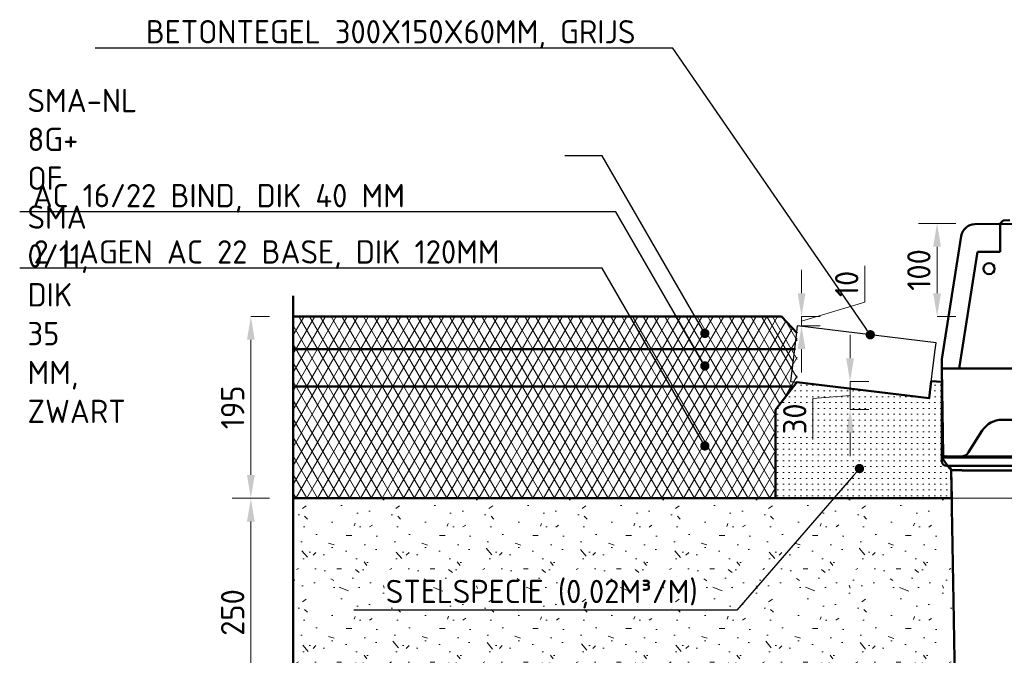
# Model space of a CAD drawing. Header units: metres. Extents: x 92403 to 95147, y 464428 to 465602.
# Tile 202 of 256: x 92579.51 to 92580.566, y 465102.984 to 465103.666. Entities that reach past the tile are written whole.
import ezdxf
from ezdxf import colors
from ezdxf.entities.mleader import LeaderData, LeaderLine
from ezdxf.math import Vec2, Vec3

# ---------------------------------------------------------------- set-up
doc = ezdxf.new("R2010")
doc.units = ezdxf.units.M
for name, pattern in [('HIDDEN', [2.373, 1.58, -0.7929999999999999]), ('NLCS-HIDDEN', [4, 2, -2]), ('VW-1-1_STREEP', [2, 1, -1]), ('XX-PROJECTGRENS', [18, 12, -3, 0, -3])]:
    doc.linetypes.add(name, pattern=pattern)
doc.layers.get('0').update_dxf_attribs({"linetype": 'CONTINUOUS'})
doc.layers.get('Defpoints').update_dxf_attribs({"linetype": 'CONTINUOUS'})
for name, color, linetype, lineweight in [('N-WE-GW-GROND_ZAND-AD', 7, 'CONTINUOUS', 18), ('N-WE-KG-PROJECTGRENS-GD', 7, 'XX-PROJECTGRENS', 50), ('N-WE-VH-GOOT-GN', 170, 'NLCS-HIDDEN', 25), ('N-WE-VH-VERHARDING_ASFALT-AD', 252, 'CONTINUOUS', 18), ('N-WE-VH-VERHARDING_ASFALT-AD-10', 252, 'CONTINUOUS', 18), ('N-WE-VH-VERHARDING_ASFALT-GD', 252, 'CONTINUOUS', 50), ('N-WE-VH-VERHARDING_ASFALT-T25', 7, 'CONTINUOUS', 25), ('N-WE-VH-VERHARDING_BETON_SCHRAAL-GD', 252, 'CONTINUOUS', 50), ('N-WE-VH-VERHARDING_BETON_SCHRAAL-T25', 7, 'CONTINUOUS', 25), ('N-WE-VH-VERHARDING_FUNDERING-AD-10', 252, 'CONTINUOUS', 18), ('N-WE-VH-VERHARDING_FUNDERING_ZANDCEMENTSTABILISATIE-GD', 252, 'CONTINUOUS', 50), ('N-WE-VW-MARKERING_LANGS_STREEP_11-G', 7, 'VW-1-1_STREEP', 13), ('N-XX-RI-HWA_KOLK_TROTTOIRKOLK-GD', 150, 'CONTINUOUS', 50), ('X-XX-AL-VERWIJZING_DETAIL-M', 7, 'CONTINUOUS', 18)]:
    doc.layers.add(name, color=color, linetype=linetype, lineweight=lineweight)
doc.styles.add('NLCS-ISO-M10-T25', font='NLCS-ISO.ttf', dxfattribs={"height": 0.025})
doc.dimstyles.new('NLCS-M10-T25-PIJL_L2_H1', dxfattribs={"dimscale": 0.01, "dimtxt": 2.5, "dimasz": 2.5, "dimexe": 2, "dimexo": 2, "dimgap": 0.7, "dimtad": 1, "dimzin": 0, "dimdsep": 46, "dimtxsty": 'NLCS-ISO-M10-T25', "dimcen": 2.5, "dimdle": 2, "dimclrd": 256, "dimclre": 256, "dimclrt": 7, "dimadec": 1, "dimazin": 0, "dimtfac": 1, "dimtdec": 3, "dimtofl": 0, "dimtmove": 1, "dimatfit": 0, "dimfxl": 2, "dimfxlon": 1, "dimtfillclr": 256, "dimtolj": 1, "dimtzin": 0, "dimlwd": -1, "dimlwe": -1, "dimarcsym": 0})

# ---------------------------------------------------------------- blocks, each defined once
blk = doc.blocks.new('*D572')
at = {"layer": 'Defpoints', "color": 0, "transparency": 16777216}
for p in [(92579.803631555, 465103.1526578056), (92579.75824700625, 465102.9076578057), (92579.803631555, 465102.9076578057)]:
    blk.add_point(p, dxfattribs=at)
at = {"layer": 'X-XX-AL-VERWIJZING_DETAIL-M', "transparency": 16777216}
for p, q in [((92579.77824700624, 465103.1526578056), (92579.73824700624, 465103.1526578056)), ((92579.75824700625, 465103.1276578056), (92579.75824700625, 465102.9326578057)), ((92579.77824700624, 465102.9076578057), (92579.73824700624, 465102.9076578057))]:
    blk.add_line(p, q, dxfattribs=at)
for points in [[(92579.75408033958, 465103.1276578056), (92579.76241367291, 465103.1276578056), (92579.75824700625, 465103.1526578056)], [(92579.75408033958, 465102.9326578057), (92579.76241367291, 465102.9326578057), (92579.75824700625, 465102.9076578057)]]:
    blk.add_solid(points, dxfattribs=at)
at = {"layer": 'X-XX-AL-VERWIJZING_DETAIL-M', "color": 7, "transparency": 16777216, "insert": (92579.73874700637, 465103.0301578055), "char_height": 0.025, "attachment_point": 5, "rotation": 90, "style": 'NLCS-ISO-M10-T25'}
blk.add_mtext('\\A1;250', dxfattribs=at)
blk = doc.blocks.new('*D573')
at = {"layer": 'Defpoints', "color": 0, "transparency": 16777216}
for p in [(92580.40102444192, 465103.2778228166), (92580.40102444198, 465103.2778228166), (92580.40102444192, 465103.2478228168)]:
    blk.add_point(p, dxfattribs=at)
at = {"layer": 'X-XX-AL-VERWIJZING_DETAIL-M', "transparency": 16777216}
for p, q in [((92580.40102444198, 465103.3028228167), (92580.40102444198, 465103.3278228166)), ((92580.40102444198, 465103.2778228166), (92580.42102444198, 465103.2778228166)), ((92580.40102444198, 465103.2478228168), (92580.40102444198, 465103.2778228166)), ((92580.40102444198, 465103.2628228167), (92580.36121423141, 465103.2598354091)), ((92580.36121423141, 465103.2598354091), (92580.36121423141, 465103.2158354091)), ((92580.40102444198, 465103.2478228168), (92580.42102444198, 465103.2478228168)), ((92580.40102444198, 465103.2228228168), (92580.40102444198, 465103.1978228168))]:
    blk.add_line(p, q, dxfattribs=at)
for points in [[(92580.39685777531, 465103.3028228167), (92580.40519110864, 465103.3028228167), (92580.40102444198, 465103.2778228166)], [(92580.39685777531, 465103.2228228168), (92580.40519110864, 465103.2228228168), (92580.40102444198, 465103.2478228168)]]:
    blk.add_solid(points, dxfattribs=at)
at = {"layer": 'X-XX-AL-VERWIJZING_DETAIL-M', "color": 7, "transparency": 16777216, "insert": (92580.34171423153, 465103.2378354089), "char_height": 0.025, "attachment_point": 5, "rotation": 90, "style": 'NLCS-ISO-M10-T25'}
blk.add_mtext('\\A1;30', dxfattribs=at)
blk = doc.blocks.new('*D574')
at = {"layer": 'Defpoints', "color": 0, "transparency": 16777216}
for p in [(92580.3489490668, 465103.3476578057), (92580.34894906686, 465103.3476578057), (92580.3489490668, 465103.3376578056)]:
    blk.add_point(p, dxfattribs=at)
at = {"layer": 'X-XX-AL-VERWIJZING_DETAIL-M', "transparency": 16777216}
for p, q in [((92580.41694906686, 465103.3630578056), (92580.41694906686, 465103.4020578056)), ((92580.34894906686, 465103.3726578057), (92580.34894906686, 465103.3976578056)), ((92580.34894906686, 465103.3426578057), (92580.41694906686, 465103.3630578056)), ((92580.34894906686, 465103.3476578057), (92580.36894906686, 465103.3476578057)), ((92580.34894906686, 465103.3376578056), (92580.34894906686, 465103.3476578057)), ((92580.34894906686, 465103.3376578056), (92580.36894906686, 465103.3376578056)), ((92580.34894906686, 465103.3126578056), (92580.34894906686, 465103.2876578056))]:
    blk.add_line(p, q, dxfattribs=at)
for points in [[(92580.34478240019, 465103.3726578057), (92580.35311573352, 465103.3726578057), (92580.34894906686, 465103.3476578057)], [(92580.34478240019, 465103.3126578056), (92580.35311573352, 465103.3126578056), (92580.34894906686, 465103.3376578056)]]:
    blk.add_solid(points, dxfattribs=at)
at = {"layer": 'X-XX-AL-VERWIJZING_DETAIL-M', "color": 7, "transparency": 16777216, "insert": (92580.39744906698, 465103.3825578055), "char_height": 0.025, "attachment_point": 5, "rotation": 90, "style": 'NLCS-ISO-M10-T25'}
blk.add_mtext('\\A1;10', dxfattribs=at)
blk = doc.blocks.new('*D575')
at = {"layer": 'Defpoints', "color": 0, "transparency": 16777216}
for p in [(92580.49435529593, 465103.4475237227), (92580.56212767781, 465103.4475237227), (92580.49435529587, 465103.3476578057)]:
    blk.add_point(p, dxfattribs=at)
at = {"layer": 'X-XX-AL-VERWIJZING_DETAIL-M', "transparency": 16777216}
for p, q in [((92580.51435529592, 465103.4475237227), (92580.47435529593, 465103.4475237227)), ((92580.49435529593, 465103.3726578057), (92580.49435529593, 465103.4225237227)), ((92580.49435529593, 465103.3476578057), (92580.51435529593, 465103.3476578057))]:
    blk.add_line(p, q, dxfattribs=at)
for points in [[(92580.49018862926, 465103.4225237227), (92580.4985219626, 465103.4225237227), (92580.49435529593, 465103.4475237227)], [(92580.49018862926, 465103.3726578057), (92580.4985219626, 465103.3726578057), (92580.49435529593, 465103.3476578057)]]:
    blk.add_solid(points, dxfattribs=at)
at = {"layer": 'X-XX-AL-VERWIJZING_DETAIL-M', "color": 7, "transparency": 16777216, "insert": (92580.47485529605, 465103.3975907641), "char_height": 0.025, "attachment_point": 5, "rotation": 90, "style": 'NLCS-ISO-M10-T25'}
blk.add_mtext('\\A1;100', dxfattribs=at)
blk = doc.blocks.new('*D576')
at = {"layer": 'Defpoints', "color": 0, "transparency": 16777216}
for p in [(92579.75824700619, 465103.3476578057), (92579.75824700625, 465103.3476578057), (92579.75824700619, 465103.1526578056)]:
    blk.add_point(p, dxfattribs=at)
at = {"layer": 'X-XX-AL-VERWIJZING_DETAIL-M', "transparency": 16777216}
for p, q in [((92579.75824700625, 465103.3476578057), (92579.77824700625, 465103.3476578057)), ((92579.75824700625, 465103.1776578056), (92579.75824700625, 465103.3226578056)), ((92579.75824700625, 465103.1526578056), (92579.77824700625, 465103.1526578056))]:
    blk.add_line(p, q, dxfattribs=at)
for points in [[(92579.75408033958, 465103.3226578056), (92579.76241367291, 465103.3226578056), (92579.75824700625, 465103.3476578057)], [(92579.75408033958, 465103.1776578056), (92579.76241367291, 465103.1776578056), (92579.75824700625, 465103.1526578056)]]:
    blk.add_solid(points, dxfattribs=at)
at = {"layer": 'X-XX-AL-VERWIJZING_DETAIL-M', "color": 7, "transparency": 16777216, "insert": (92579.73874700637, 465103.2501578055), "char_height": 0.025, "attachment_point": 5, "rotation": 90, "style": 'NLCS-ISO-M10-T25'}
blk.add_mtext('\\A1;195', dxfattribs=at)
blk = doc.blocks.new('_Dot')
at = {"color": 0, "linetype": 'ByBlock', "lineweight": -2}
blk.add_line((-0.5, 0), (-1, 0), dxfattribs=at)
at = {"color": 0, "linetype": 'ByBlock', "const_width": 0.5}
blk.add_lwpolyline([(-0.25, 0, 1), (0.25, 0, 1)], format="xyb", close=True, dxfattribs=at)
blk = doc.blocks.new('Trottoirkolk Rechts')
at = {"layer": 'N-XX-RI-HWA_KOLK_TROTTOIRKOLK-GD', "color": 8}
for p, q in [((-0.5441140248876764, 1.004852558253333), (-0.5714589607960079, 1.004375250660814)), ((-0.5448972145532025, 1.004492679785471), (-0.5409676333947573, 1.008561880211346)), ((-0.2463457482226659, 1.009703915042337), (-0.5442357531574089, 1.00450422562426)), ((-0.5442357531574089, 1.00450422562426), (-0.5442357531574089, 0.9747039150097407)), ((-0.5441140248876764, 0.9828495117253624), (-0.5441140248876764, 1.004852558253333)), ((-0.5339686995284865, 1.008684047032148), (-0.5409676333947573, 1.008561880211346)), ((-0.6069224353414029, 0.859703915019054), (-0.5860124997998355, 0.9917240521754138)), ((-0.5441140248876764, 0.9828495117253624), (-0.5441140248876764, 0.9747039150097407)), ((-0.588256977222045, 0.8497039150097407), (-0.5684589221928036, 0.9747039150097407)), ((-0.5442357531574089, 0.9747039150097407), (-0.5685759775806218, 0.974733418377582)), ((-0.5684589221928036, 0.9747039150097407), (-0.5441140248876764, 0.9747039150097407)), ((-0.6069224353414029, 0.859703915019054), (-0.6069224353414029, 0.8497039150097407)), ((-0.6069224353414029, 0.8497039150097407), (-0.6053072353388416, 0.7571690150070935)), ((-0.588256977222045, 0.8497039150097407), (-0.6069224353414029, 0.8497039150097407)), ((-0.4219224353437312, 0.8497039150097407), (-0.588256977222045, 0.8497039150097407)), ((-0.5421987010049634, 0.7947039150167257), (-0.3017842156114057, 0.7947039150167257)), ((-0.578018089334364, 0.7598559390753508), (-0.5633232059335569, 0.7830738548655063)), ((-0.6069317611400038, 0.7542039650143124), (-0.5969317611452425, 0.7542039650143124)), ((-0.6069317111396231, 0.7542039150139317), (-0.6069317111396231, 0.7502039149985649)), ((-0.5969317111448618, 0.7552039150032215), (-0.6059317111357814, 0.7552039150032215)), ((-0.6023389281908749, 0.7552039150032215), (-0.6033075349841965, 0.7552039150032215)), ((-0.5864678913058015, 0.7552039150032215), (-0.6023046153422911, 0.7552039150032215)), ((-0.6013360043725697, 0.7542039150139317), (-0.6023046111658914, 0.7542039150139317)), ((-0.5854649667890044, 0.7552039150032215), (-0.6013016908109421, 0.7552039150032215)), ((-0.5893090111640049, 0.7552039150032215), (-0.6013016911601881, 0.7552039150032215)), ((-0.5893090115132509, 0.7542039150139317), (-0.601301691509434, 0.7542039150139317)), ((-0.5854649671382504, 0.7542039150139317), (-0.6013016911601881, 0.7542039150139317)), ((-0.5969317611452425, 0.7542039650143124), (-0.2498815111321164, 0.7542039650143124)), ((-0.2498816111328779, 0.7552039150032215), (-0.5969317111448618, 0.7552039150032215)), ((-0.6019317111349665, 0.7452039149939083), (-0.5969317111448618, 0.7452039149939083)), ((-0.5969317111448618, 0.7452039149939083), (-0.2498816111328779, 0.7452039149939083)), ((-0.5966713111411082, 0.7402912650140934), (-0.5938771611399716, 0.580203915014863)), ((-0.5938771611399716, 0.580203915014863), (-0.5919483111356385, 0.4697040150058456))]:
    blk.add_line(p, q, dxfattribs=at)
at = {"layer": 'N-XX-RI-HWA_KOLK_TROTTOIRKOLK-GD', "color": 8, "flags": 128}
for points in [[(-0.5966713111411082, 0.7402912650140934), (-0.5967167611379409, 0.7408931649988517, 0.034267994), (-0.5968407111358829, 0.741497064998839, 0.03000653), (-0.59704426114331, 0.7421054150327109, 0.030731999), (-0.5973391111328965, 0.7427016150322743, 0.038467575), (-0.5977338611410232, 0.7432635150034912, 0.032107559), (-0.5981660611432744, 0.7437702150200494, 0.0163803), (-0.598609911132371, 0.7442027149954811, 0.040894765), (-0.5992489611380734, 0.7445784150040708, 0.069041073), (-0.6002830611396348, 0.7449124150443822, 0.037018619), (-0.6016706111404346, 0.7452040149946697, 0.019703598)], [(-0.5966713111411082, 0.7402912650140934), (-0.5966564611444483, 0.7402962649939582, 5.52996e-05), (-0.5966416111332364, 0.7403012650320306, 5.49497e-05), (-0.5966267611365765, 0.7403062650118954, 5.54267e-05), (-0.5966119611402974, 0.7403112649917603, 5.65308e-05), (-0.5965971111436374, 0.7403163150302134, 5.49337e-05), (-0.5965823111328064, 0.7403213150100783, 5.13061e-05), (-0.5965676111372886, 0.74032626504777, 5.65958e-05), (-0.596552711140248, 0.7403313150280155, 6.74092e-05), (-0.5965374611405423, 0.7403364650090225, 5.12304e-05), (-0.5965231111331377, 0.7403413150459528, 1.77082e-05), (-0.5965102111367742, 0.7403457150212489, 7.21459e-05), (-0.5964936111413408, 0.7403513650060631, 0.0001241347), (-0.5964680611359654, 0.7403600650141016, 6.0795e-05), (-0.5964346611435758, 0.7403714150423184, 3.22602e-05)], [(-0.5964346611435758, 0.7403714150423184), (-0.596427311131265, 0.7404013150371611, -0.12097831), (-0.5964052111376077, 0.7404299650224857, -0.087496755), (-0.5963676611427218, 0.7404574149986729, -0.053156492), (-0.5963153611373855, 0.7404836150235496, -0.03362151), (-0.5962476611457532, 0.7405085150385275, -0.022160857), (-0.5961652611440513, 0.7405321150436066, -0.015702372), (-0.596067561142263, 0.7405544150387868, -0.011484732), (-0.5959553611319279, 0.7405753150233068, -0.0088161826), (-0.5958281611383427, 0.7405948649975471, -0.0069253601), (-0.5956866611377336, 0.7406130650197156, -0.005638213), (-0.5955304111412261, 0.7406298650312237, -0.0046434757), (-0.595360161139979, 0.7406452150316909, -0.00391724), (-0.5951755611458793, 0.7406591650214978, -0.0033308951), (-0.594977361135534, 0.7406716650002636, -0.0028847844), (-0.5947653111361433, 0.7406827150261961, -0.0025187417), (-0.5945402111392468, 0.7406923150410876, -0.0022362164), (-0.5943016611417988, 0.740700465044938, -0.00199081), (-0.5940506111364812, 0.7407071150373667, -0.001792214), (-0.5937868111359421, 0.7407123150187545, -0.0016203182), (-0.5935111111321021, 0.7407160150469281, -0.001481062), (-0.5932233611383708, 0.740718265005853, -0.0013594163), (-0.5929244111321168, 0.7407190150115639, -0.0012606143), (-0.5926142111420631, 0.740718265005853, -0.0011704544), (-0.5922935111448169, 0.7407160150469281, -0.0010946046), (-0.5919623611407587, 0.7407123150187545, -0.0010270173), (-0.591621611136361, 0.7407071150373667, -0.0009715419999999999), (-0.5912713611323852, 0.740700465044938, -0.0009222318), (-0.5909122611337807, 0.7406923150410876, -0.0008826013), (-0.5905445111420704, 0.7406827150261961, -0.0008417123), (-0.5901690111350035, 0.7406716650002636, -0.000804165), (-0.5897860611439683, 0.7406591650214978, -0.0007822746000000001), (-0.5893958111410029, 0.7406452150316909, -0.0007751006), (-0.5889982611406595, 0.7406297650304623, -0.0007316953), (-0.5885965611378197, 0.7406130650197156, -0.0006675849), (-0.5881918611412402, 0.7405951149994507, -0.0007216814), (-0.5877753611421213, 0.7405753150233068, -0.0008444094), (-0.5873441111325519, 0.7405534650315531, -0.0006280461), (-0.5869363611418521, 0.7405321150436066, -0.0002117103), (-0.5865653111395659, 0.7405121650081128, -0.0008797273), (-0.5860836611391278, 0.7404836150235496, -0.001488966), (-0.5853364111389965, 0.7404360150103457, -0.000717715), (-0.5843544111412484, 0.7403714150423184, -0.000376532)], [(-0.4234066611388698, 0.7402912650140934), (-0.4334668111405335, 0.7402962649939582), (-0.4435250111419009, 0.7403012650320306), (-0.4535791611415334, 0.7403062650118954), (-0.4636434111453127, 0.7403112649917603, -1.73e-08), (-0.4737229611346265, 0.7403163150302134), (-0.4837618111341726, 0.7403213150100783, -1.52e-08), (-0.4937406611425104, 0.74032626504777), (-0.5038802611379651, 0.7403313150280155), (-0.5142567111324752, 0.7403364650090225, -1.4e-08), (-0.5239987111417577, 0.7403413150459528), (-0.5328060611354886, 0.7403457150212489, -1.84e-08), (-0.544117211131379, 0.7403513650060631, -3e-08), (-0.5615390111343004, 0.7403600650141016), (-0.5843544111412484, 0.7403714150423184)]]:
    blk.add_lwpolyline(points, format="xyb", dxfattribs=at)
at = {"layer": 'N-XX-RI-HWA_KOLK_TROTTOIRKOLK-GD', "color": 8}
blk.add_circle((-0.5561140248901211, 0.9567039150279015), 0.006000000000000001, dxfattribs=at)
for centre, radius, start, end in [((-0.571197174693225, 0.9893775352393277), 0.015, 90.99999996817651, 171.0000001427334), ((-0.5421987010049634, 0.7697039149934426), 0.025, 90, 147.6698142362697), ((-0.6059317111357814, 0.7542039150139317), 0.00100000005, 90, 180.0000200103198), ((-0.6019317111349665, 0.7502039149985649), 0.005, 180, 270), ((-0.6033075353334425, 0.7572039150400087), 0.002, 180.9999901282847, 270.0000100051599), ((-0.6023389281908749, 0.7562039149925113), 0.001, 270, 357.9999992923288), ((-0.5864678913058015, 0.7652039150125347), 0.01, 270, 327.6698142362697)]:
    blk.add_arc(centre, radius, start, end, dxfattribs=at)

msp = doc.modelspace()

# ---------------------------------------------------------------- hatches: boundary and pattern name
at = {"layer": 'N-WE-VH-VERHARDING_ASFALT-AD'}
h = msp.add_hatch(dxfattribs=at)
h.set_pattern_fill('AVH-ASFALT', color=256, pattern_type=2)
h.set_pattern_definition([(59.99999999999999, (2920.937097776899, 6341.938116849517), (-0.8660254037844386, 0.5000000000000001), []), (120, (2920.937097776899, 6341.938116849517), (-0.8660254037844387, -0.4999999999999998), [])])
h.paths.add_polyline_path([(92579.80363155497, 465103.2726578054), (92579.80363155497, 465103.1526578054), (92580.32116969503, 465103.1526578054), (92580.3211885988, 465103.2476578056), (92580.34049417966, 465103.2726578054)])
h.paths.add_polyline_path([(92580.34049417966, 465103.2726578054), (92580.34409044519, 465103.2773148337), (92580.33826182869, 465103.2780304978), (92580.34250124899, 465103.3125578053), (92579.80363155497, 465103.3126578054), (92579.80363155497, 465103.2726578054)])
h.paths.add_polyline_path([(92580.34250124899, 465103.3125578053), (92580.34435529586, 465103.3276578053), (92580.34530562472, 465103.3286081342), (92580.32742129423, 465103.3476578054), (92579.80363155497, 465103.3476578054), (92579.80363155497, 465103.3126578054)])
at = {"layer": 'N-WE-VH-VERHARDING_ASFALT-AD-10'}
h = msp.add_hatch(dxfattribs=at)
h.set_pattern_fill('AVH-ASFALT', color=256, scale=0.01, pattern_type=2)
h.set_pattern_definition([(59.99999999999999, (2985.379468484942, 6085.392778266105), (-0.008660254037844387, 0.005000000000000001), []), (120, (2985.379468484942, 6085.392778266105), (-0.008660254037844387, -0.004999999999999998), [])])
h.paths.add_polyline_path([(92580.34049417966, 465103.2726578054), (92579.80363155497, 465103.2726578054), (92579.80363155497, 465103.1526578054), (92580.32116969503, 465103.1526578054), (92580.3211885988, 465103.2476578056)])
h.paths.add_polyline_path([(92580.34435529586, 465103.3125578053), (92579.80363155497, 465103.3126578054), (92579.80363155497, 465103.2726578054), (92580.34049417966, 465103.2726578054), (92580.34409044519, 465103.2773148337), (92580.34435529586, 465103.2780304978)])
h.paths.add_polyline_path([(92580.34435529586, 465103.3276578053), (92580.34530562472, 465103.3286081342), (92580.32742129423, 465103.3476578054), (92579.80363155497, 465103.3476578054), (92579.80363155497, 465103.3126578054), (92580.34435529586, 465103.3125578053)])
at = {"layer": 'N-WE-VH-VERHARDING_FUNDERING-AD-10'}
h = msp.add_hatch(dxfattribs=at)
h.set_pattern_fill('AVH-FUNDERING_ZANDCEMENTSTAB', color=256, scale=0.01, pattern_type=2)
h.set_pattern_definition([(0, (2985.379468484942, 6085.392778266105), (0.03125, 0.00625), [0, -0.00625])])
h.paths.add_polyline_path([(92580.3442328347, 465103.2773143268), (92580.32133098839, 465103.2476572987), (92580.32116969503, 465103.1526578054), (92580.51009145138, 465103.1526578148), (92580.50506242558, 465103.1825119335), (92580.49930999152, 465103.1964240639), (92580.49931926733, 465103.271923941), (92580.49931926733, 465103.2776572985), (92580.48815540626, 465103.2778198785), (92580.48596340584, 465103.259894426)])
h.paths.add_polyline_path([(92580.48815540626, 465103.2778198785), (92580.48565088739, 465103.2602606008), (92580.34449768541, 465103.2776572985), (92580.3442328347, 465103.2773143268), (92580.48596340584, 465103.259894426)], flags=17)
h = msp.add_hatch(dxfattribs=at)
h.set_pattern_fill('AVH-FUNDERING_GRANULAAT', color=256, scale=0.01, pattern_type=2)
h.set_pattern_definition([(0, (2985.474468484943, 6085.456778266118), (0, 0.1), [0, -0.1]), (0, (2985.475468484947, 6085.421778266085), (0, 0.1), [0, -0.1]), (0, (2985.478468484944, 6085.475778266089), (0, 0.1), [0, -0.1]), (338.1986, (2985.426468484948, 6085.44477826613), (0.3000000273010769, -0.099999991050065), [0.0107703, -0.5277461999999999]), (216.8699, (2985.436468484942, 6085.440778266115), (0.2999999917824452, 0.2000000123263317), [0.005, -0.495]), (130.6013, (2985.432468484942, 6085.437778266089), (0.5000000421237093, -0.5999999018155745), [0.0092195, -0.9127349]), (206.5651, (2985.399468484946, 6085.425778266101), (-0.09999991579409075, -0.1000001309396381), [0.0022361, -0.2213707]), (326.3099, (2985.397468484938, 6085.424778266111), (0.199999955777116, -0.1000001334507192), [0.0036056, -0.3569496]), (108.4349, (2985.400468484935, 6085.422778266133), (-0.09999984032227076, 0.2000000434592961), [0.003162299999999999, -0.3130654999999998]), (225, (2985.463468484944, 6085.415778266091), (-1.776356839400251e-17, -0.1000000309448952), [0.0042426, -0.1371787]), (0, (2985.460468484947, 6085.412778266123), (0.1, 0.1), [0.006, -0.094]), (135, (2985.466468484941, 6085.412778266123), (-0.1000000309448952, 8.881784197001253e-18), [0.0042426, -0.1371787]), (251.5651, (2985.451468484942, 6085.479778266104), (0.09999984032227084, 0.2000000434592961), [0.003162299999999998, -0.3130654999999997]), (0, (2985.450468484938, 6085.476778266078), (0.1, 0.1), [0.005, -0.095]), (143.1301, (2985.455468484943, 6085.476778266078), (-0.2999999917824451, 0.2000000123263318), [0.005, -0.495]), (213.6901, (2985.398468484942, 6085.480778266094), (0.199999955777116, 0.1000001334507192), [0.003605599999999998, -0.3569495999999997]), (341.5651, (2985.395468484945, 6085.478778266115), (-0.2000000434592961, 0.09999984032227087), [0.006324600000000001, -0.3099032]), (126.8699, (2985.401468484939, 6085.476778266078), (0.2000000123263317, -0.2999999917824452), [0.005, -0.495]), (0, (2985.427468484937, 6085.476778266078), (0, 0.1), [0, -0.1]), (0, (2985.400468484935, 6085.450778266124), (0, 0.1), [0, -0.1]), (0, (2985.428468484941, 6085.413778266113), (0, 0.1), [0, -0.1]), (0, (2985.455468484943, 6085.44477826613), (0, 0.1), [0, -0.1]), (0, (2985.426468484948, 6085.461778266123), (0, 0.1), [0, -0.1]), (0, (2985.404468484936, 6085.46477826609), (0, 0.1), [0, -0.1]), (0, (2985.413468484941, 6085.458778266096), (0, 0.1), [0, -0.1]), (0, (2985.409468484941, 6085.434778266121), (0, 0.1), [0, -0.1]), (0, (2985.385468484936, 6085.438778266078), (0, 0.1), [0, -0.1]), (0, (2985.38646848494, 6085.461778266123), (0, 0.1), [0, -0.1]), (0, (2985.383468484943, 6085.48377826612), (0, 0.1), [0, -0.1]), (0, (2985.414468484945, 6085.487778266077), (0, 0.1), [0, -0.1]), (0, (2985.436468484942, 6085.491778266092), (0, 0.1), [0, -0.1]), (0, (2985.471468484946, 6085.487778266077), (0, 0.1), [0, -0.1]), (0, (2985.447468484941, 6085.456778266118), (0, 0.1), [0, -0.1]), (0, (2985.437468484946, 6085.4747782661), (0, 0.1), [0, -0.1]), (0, (2985.445468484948, 6085.42677826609), (0, 0.1), [0, -0.1]), (0, (2985.415468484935, 6085.421778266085), (0, 0.1), [0, -0.1]), (0, (2985.445468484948, 6085.399778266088), (0, 0.1), [0, -0.1]), (0, (2985.412468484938, 6085.405778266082), (0, 0.1), [0, -0.1]), (0, (2985.380468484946, 6085.402778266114), (0, 0.1), [0, -0.1]), (0, (2985.392468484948, 6085.39777826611), (0, 0.1), [0, -0.1]), (0, (2985.393468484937, 6085.411778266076), (0, 0.1), [0, -0.1]), (0, (2985.460468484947, 6085.395778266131), (0, 0.1), [0, -0.1]), (0, (2985.472468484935, 6085.436778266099), (0, 0.1), [0, -0.1]), (0, (2985.467468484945, 6085.466778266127), (0, 0.1), [0, -0.1]), (0, (2985.421468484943, 6085.394778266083), (0, 0.1), [0, -0.1])])
h.paths.add_polyline_path([(92580.5140187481, 465102.9076578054), (92580.50974237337, 465103.1526578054), (92580.32116969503, 465103.1526578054), (92579.80363155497, 465103.1526578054), (92579.80363155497, 465102.9076578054), (92580.12137133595, 465102.9076578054)])

# ---------------------------------------------------------------- linework, layer by layer
at = {"layer": 'N-WE-GW-GROND_ZAND-AD', "linetype": 'HIDDEN', "ltscale": 10}
msp.add_lwpolyline([(92580.84990585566, 465102.9081145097), (92581.00114451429, 465102.9081143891), (92581.00114451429, 465103.1526578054), (92580.50974237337, 465103.1526578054)], dxfattribs=at)
at = {"layer": 'N-WE-KG-PROJECTGRENS-GD'}
msp.add_line((92579.80363155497, 465103.3699013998), (92579.80363155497, 465102.3782757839), dxfattribs=at)
at = {"layer": 'N-WE-VH-GOOT-GN', "linetype": 'Continuous', "flags": 128}
msp.add_lwpolyline([(92580.3431414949, 465103.3277317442), (92580.33707249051, 465103.2781014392), (92580.48596340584, 465103.259894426), (92580.49203241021, 465103.309524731), (92580.49324621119, 465103.3194507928), (92580.34435529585, 465103.3376578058)], close=True, dxfattribs=at)
at = {"layer": 'N-WE-VH-VERHARDING_ASFALT-GD'}
msp.add_line((92580.34435529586, 465103.3296203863), (92580.32742129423, 465103.3476578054), dxfattribs=at)
for points in [[(92579.80363155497, 465103.3476578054), (92580.32742129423, 465103.3476578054)], [(92579.80363155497, 465103.3126578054), (92580.34250124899, 465103.3125578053)], [(92579.80363155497, 465103.2726578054), (92580.34049417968, 465103.2726578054)], [(92579.80363155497, 465103.1526578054), (92580.32118859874, 465103.1526578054)]]:
    msp.add_lwpolyline(points, dxfattribs=at)
at = {"layer": 'N-WE-VH-VERHARDING_BETON_SCHRAAL-GD'}
msp.add_lwpolyline([(92580.32116969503, 465103.1526578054), (92580.32116969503, 465103.1526578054), (92580.3211885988, 465103.2476578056)], dxfattribs=at)
at = {"layer": 'N-WE-VH-VERHARDING_FUNDERING_ZANDCEMENTSTABILISATIE-GD', "flags": 128}
msp.add_lwpolyline([(92580.32118859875, 465103.1526578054), (92580.3211885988, 465103.2476578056), (92580.34403993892, 465103.27724943), (92580.48596340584, 465103.259894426), (92580.48820197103, 465103.2782006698), (92580.49931926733, 465103.2776578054), (92580.49931926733, 465103.271923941), (92580.49930999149, 465103.1964239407), (92580.50595864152, 465103.1871324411), (92580.50954766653, 465103.1828122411), (92580.51009145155, 465103.1526578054), (92580.32118859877, 465103.1526578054)], dxfattribs=at)
at = {"layer": 'N-WE-VW-MARKERING_LANGS_STREEP_11-G', "flags": 128}
msp.add_lwpolyline([(92580.32118859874, 465103.1526578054), (92580.50974237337, 465103.1526578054)], dxfattribs=at)

# ---------------------------------------------------------------- block references
at = {"layer": 'N-XX-RI-HWA_KOLK_TROTTOIRKOLK-GD'}
msp.add_blockref('Trottoirkolk Rechts', (92581.10624170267, 465102.442220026), dxfattribs=at)

# ---------------------------------------------------------------- dimensions: what is measured, and where the dimension line sits
at = {"layer": 'X-XX-AL-VERWIJZING_DETAIL-M'}
for base, p1, p2, picture, middle in [((92580.49435529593, 465103.4475237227), (92580.49435529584, 465103.3476578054), (92580.56212767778, 465103.4475237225), '*D575', (92580.47485529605, 465103.3975907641)), ((92580.34894906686, 465103.3476578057), (92580.34894906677, 465103.3376578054), (92580.34894906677, 465103.3476578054), '*D574', (92580.39744906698, 465103.3700578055)), ((92579.75824700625, 465103.3476578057), (92579.75824700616, 465103.1526578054), (92579.75824700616, 465103.3476578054), '*D576', (92579.73874700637, 465103.2501578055))]:
    dim = msp.add_linear_dim(base=base, p1=p1, p2=p2, angle=90, dimstyle='NLCS-M10-T25-PIJL_L2_H1', override={"dimdec": 0, "dimlfac": 1000}, dxfattribs=at)
    dim.commit()
    dim.dimension.update_dxf_attribs({"geometry": picture, "text_midpoint": middle})
dim = msp.add_linear_dim(base=(92580.40102444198, 465103.2778228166), p1=(92580.40102444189, 465103.2478228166), p2=(92580.40102444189, 465103.2778228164), angle=90, dimstyle='NLCS-M10-T25-PIJL_L2_H1', override={"dimdec": 0, "dimlfac": 1000}, dxfattribs=at)
dim.commit()
dim.dimension.update_dxf_attribs({"geometry": '*D573', "text_midpoint": (92580.36121423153, 465103.252835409), "dimtype": 160})
dim = msp.add_linear_dim(base=(92579.75824700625, 465102.9076578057), p1=(92579.80363155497, 465103.1526578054), p2=(92579.80363155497, 465102.9076578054), angle=90, text='250', dimstyle='NLCS-M10-T25-PIJL_L2_H1', override={"dimdec": 0, "dimlfac": 1000}, dxfattribs=at)
dim.commit()
dim.dimension.update_dxf_attribs({"geometry": '*D572', "text_midpoint": (92579.73874700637, 465103.0301578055)})

# ---------------------------------------------------------------- leaders
at = {"layer": 'N-WE-VH-VERHARDING_ASFALT-T25', "linetype": 'ByBlock'}
ml = msp.add_multileader_mtext('Standard', dxfattribs=at)
ml.set_content('BETONTEGEL 300X150X60MM, GRIJS', color=7, style='NLCS-ISO-M10-T25')
ml.set_leader_properties(color=256, lineweight=-1)
ml.set_arrow_properties(name='DOT')
ml.build(insert=Vec2(0, 0))
ml.multileader.update_dxf_attribs({"text_left_attachment_type": 5, "text_right_attachment_type": 5, "dogleg_length": 2.5, "arrow_head_size": 0.01, "scale": 0.01})
ctx = ml.context
ctx.base_point, ctx.scale, ctx.char_height, ctx.arrow_head_size, ctx.landing_gap_size, ctx.plane_origin = Vec3(92579.63659851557, 465103.6355945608), 0.01, 0.025, 0.01, 0.009000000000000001, Vec3(92580.42391784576, 465103.337657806)
ctx.left_attachment, ctx.right_attachment = 5, 5
notes = []
notes.append((ctx, [(0, (1, 1, 0), (92580.21084851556, 465103.6355945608), (-1, 0), 0.025, [(0, [(92580.42274564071, 465103.3280719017)], 0, [])])]))
ctx.mtext.insert, ctx.mtext.flow_direction = Vec3(92579.64559851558, 465103.6655945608), 5
ml = msp.add_multileader_mtext('Standard', dxfattribs=at)
ml.set_content('\\A1;SMA-NL 8G+ OF SMA 0/11, DIK 35 MM, ZWART', color=7, style='NLCS-ISO-M10-T25')
ml.set_leader_properties(color=256, lineweight=-1)
ml.set_arrow_properties(name='DOT')
ml.build(insert=Vec2(0, 0))
ml.multileader.update_dxf_attribs({"text_left_attachment_type": 5, "text_right_attachment_type": 5, "dogleg_length": 0.025, "arrow_head_size": 0.01, "scale": 0.01})
ctx = ml.context
ctx.base_point, ctx.scale, ctx.char_height, ctx.arrow_head_size, ctx.landing_gap_size, ctx.plane_origin = Vec3(92579.50967382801, 465103.5201720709), 0.01, 0.025, 0.01, 0.009000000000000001, Vec3(92580.24524649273, 465103.3295206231)
ctx.left_attachment, ctx.right_attachment = 5, 5
notes.append((ctx, [(0, (1, 1, 0), (92580.135173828, 465103.5201720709), (-1, 0), 0.025, [(0, [(92580.24524649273, 465103.3295206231)], 0, [])])]))
ctx.mtext.insert, ctx.mtext.width, ctx.mtext.flow_direction = Vec3(92579.51867382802, 465103.5918387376), 0.5879530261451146, 5
ml = msp.add_multileader_mtext('Standard', dxfattribs=at)
ml.set_content('\\A1;AC 16/22 BIND, DIK 40 MM', color=7, style='NLCS-ISO-M10-T25')
ml.set_leader_properties(color=256, lineweight=-1)
ml.set_arrow_properties(name='DOT')
ml.build(insert=Vec2(0, 0))
ml.multileader.update_dxf_attribs({"text_left_attachment_type": 5, "text_right_attachment_type": 5, "dogleg_length": 0.025, "arrow_head_size": 0.01, "scale": 0.01})
ctx = ml.context
ctx.base_point, ctx.scale, ctx.char_height, ctx.arrow_head_size, ctx.landing_gap_size, ctx.plane_origin = Vec3(92579.51516015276, 465103.459813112), 0.01, 0.025, 0.01, 0.009000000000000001, Vec3(92580.24524649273, 465103.2946742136)
ctx.left_attachment, ctx.right_attachment = 5, 5
notes.append((ctx, [(0, (1, 1, 0), (92580.1499035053, 465103.459813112), (-1, 0), 0.217993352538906, [(0, [(92580.24524649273, 465103.2946742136)], 0, [])])]))
ctx.mtext.insert, ctx.mtext.flow_direction = Vec3(92579.52416015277, 465103.489813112), 5
ml = msp.add_multileader_mtext('Standard', dxfattribs=at)
ml.set_content('2 LAGEN AC 22 BASE, DIK 120MM', color=7, style='NLCS-ISO-M10-T25')
ml.set_leader_properties(color=256, lineweight=-1)
ml.set_arrow_properties(name='DOT')
ml.build(insert=Vec2(0, 0))
ml.multileader.update_dxf_attribs({"text_left_attachment_type": 5, "text_right_attachment_type": 5, "dogleg_length": 0.025, "arrow_head_size": 0.01, "scale": 0.01})
ctx = ml.context
ctx.base_point, ctx.scale, ctx.char_height, ctx.arrow_head_size, ctx.landing_gap_size, ctx.plane_origin = Vec3(92579.51614375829, 465103.399454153), 0.01, 0.025, 0.01, 0.009000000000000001, Vec3(92580.24524649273, 465103.2088027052)
ctx.left_attachment, ctx.right_attachment = 5, 5
notes.append((ctx, [(0, (1, 1, 0), (92580.135173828, 465103.399454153), (-1, 0), 0.09728006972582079, [(0, [(92580.24524649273, 465103.2088027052)], 0, [])])]))
ctx.mtext.insert, ctx.mtext.flow_direction = Vec3(92579.52514375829, 465103.4294541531), 5
at = {"layer": 'N-WE-VH-VERHARDING_BETON_SCHRAAL-T25', "linetype": 'ByBlock'}
ml = msp.add_multileader_mtext('Standard', dxfattribs=at)
ml.set_content('\\A1;STELSPECIE (0,02M³/M)', color=7, style='NLCS-ISO-M10-T25')
ml.set_leader_properties(color=256, lineweight=-1)
ml.set_arrow_properties(name='DOT')
ml.build(insert=Vec2(0, 0))
ml.multileader.update_dxf_attribs({"text_left_attachment_type": 5, "text_right_attachment_type": 5, "dogleg_length": 0.025, "arrow_head_size": 0.01, "scale": 0.01})
ctx = ml.context
ctx.base_point, ctx.scale, ctx.char_height, ctx.arrow_head_size, ctx.landing_gap_size, ctx.plane_origin = Vec3(92579.89400310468, 465103.0327235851), 0.01, 0.025, 0.01, 0.009000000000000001, Vec3(92580.41112496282, 465103.2626577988)
ctx.left_attachment, ctx.right_attachment = 5, 5
notes.append((ctx, [(1, (1, 1, 0), (92580.27950310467, 465103.0327235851), (-1, 0), 0.025, [(0, [(92580.41112496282, 465103.1845768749)], 0, [])])]))
ctx.mtext.insert, ctx.mtext.flow_direction = Vec3(92579.90300310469, 465103.0652235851), 5
for ctx, leaders in notes:
    for number, flags, end, landing, length, lines in leaders:
        leader = LeaderData()
        leader.index, (leader.has_last_leader_line, leader.has_dogleg_vector, leader.attachment_direction) = number, flags
        leader.last_leader_point, leader.dogleg_vector, leader.dogleg_length = Vec3(end), Vec3(landing), length
        for number, points, colour, breaks in lines:
            line = LeaderLine()
            line.index, line.vertices, line.color, line.breaks = number, Vec3.list(points), colors.encode_raw_color(colour), breaks
            leader.lines.append(line)
        ctx.leaders.append(leader)

doc.saveas('drawing.dxf')
